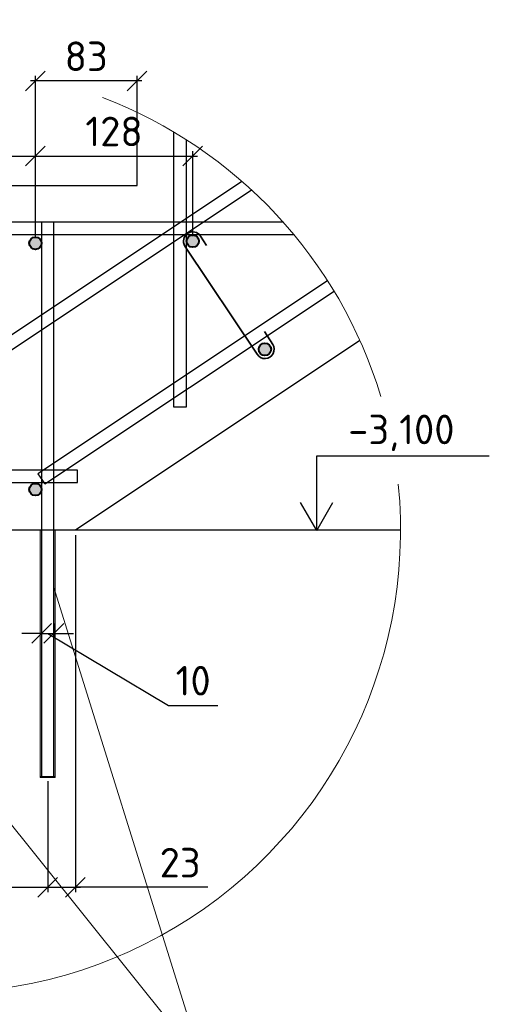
# Model space of a CAD drawing. Header units: millimetres. Extents: x 125896 to 2572636, y -120305 to 130347.
# Tile 76 of 256: x 327917 to 331883, y 31452 to 39450. Entities that reach past the tile are written whole.
import ezdxf

# ---------------------------------------------------------------- set-up
doc = ezdxf.new("R2010")
doc.units = ezdxf.units.MM
doc.linetypes.add('CENTER', pattern=[2, 1.25, -0.25, 0.25, -0.25])
for name, color, linetype, lineweight in [('Арматура', 152, 'Continuous', 40), ('ОСИ', 7, 'CENTER', 15), ('Основная 0.35', 200, 'Continuous', 35), ('Столовая Двери и окна', 7, 'Continuous', 15)]:
    doc.layers.add(name, color=color, linetype=linetype, lineweight=lineweight)
doc.layers.add('Столовая - обозначения', color=7, linetype='Continuous')
doc.layers.add('ФВ-2', color=7, linetype='Continuous')
doc.styles.get("Standard").update_dxf_attribs({"font": 'isocpeur.ttf'})
doc.styles.add('ГОСТ', font='isocpeur.ttf')
doc.dimstyles.new('Осевые', dxfattribs={"dimscale": 0.7, "dimtxt": 450, "dimasz": 400, "dimexe": 100, "dimexo": 100, "dimgap": 100, "dimtad": 1, "dimdec": 0, "dimzin": 0, "dimdsep": 46, "dimtxsty": 'Standard', "dimblk": 'OBLIQUE', "dimcen": 9, "dimdle": 100, "dimazin": 0, "dimtm": 1e-09, "dimtfac": 1, "dimtdec": 0, "dimtofl": 0, "dimtmove": 0, "dimatfit": 3, "dimfxl": 1, "dimtolj": 1, "dimtzin": 0, "dimarcsym": 0})

# ---------------------------------------------------------------- blocks, each defined once
blk = doc.blocks.new('_OBLIQUE')
at = {"color": 0, "linetype": 'ByBlock'}
blk.add_line((-0.5, -0.5), (0.5, 0.5), dxfattribs=at)
blk = doc.blocks.new('*D587')
at = {"layer": 'Defpoints', "color": 0, "linetype": 'ByBlock', "lineweight": 20, "ltscale": 13, "transparency": 16777216}
for p in [(326443.8, 33303.8, 3600), (328143.8, 33303.8, 3600), (328143.8, 32402.9)]:
    blk.add_point(p, dxfattribs=at)
at = {"layer": 'ОСИ', "color": 0, "linetype": 'ByBlock', "lineweight": -2, "ltscale": 13, "transparency": 16777216}
for p, q in [((326443.8, 33263.8), (326443.8, 32362.9)), ((328143.8, 33263.8), (328143.8, 32362.9)), ((326403.8, 32402.9), (328183.8, 32402.9))]:
    blk.add_line(p, q, dxfattribs=at)
at = {"layer": 'ОСИ', "color": 0, "linetype": 'ByBlock', "lineweight": -2, "ltscale": 13, "transparency": 16777216, "xscale": 160, "yscale": 160, "zscale": 160, "rotation": 180}
blk.add_blockref('_OBLIQUE', (326443.8, 32402.9), dxfattribs=at)
at = {"layer": 'ОСИ', "color": 0, "linetype": 'ByBlock', "lineweight": -2, "ltscale": 13, "transparency": 16777216, "xscale": 160, "yscale": 160, "zscale": 160}
blk.add_blockref('_OBLIQUE', (328143.8, 32402.9), dxfattribs=at)
at = {"layer": 'ОСИ', "color": 0, "linetype": 'ByBlock', "ltscale": 13, "transparency": 16777216, "insert": (327293.8, 32602.9), "char_height": 240, "attachment_point": 5}
blk.add_mtext('\\A1;170', dxfattribs=at)
blk = doc.blocks.new('*D588')
at = {"layer": 'Defpoints', "color": 0, "linetype": 'ByBlock', "lineweight": 20, "ltscale": 13, "transparency": 16777216}
for p in [(328368.8, 35303.8, 1800), (328143.8, 33303.8, 3600), (328368.8, 32402.9)]:
    blk.add_point(p, dxfattribs=at)
at = {"layer": 'ОСИ', "color": 0, "linetype": 'ByBlock', "lineweight": -2, "ltscale": 13, "transparency": 16777216}
for p, q in [((328368.8, 35263.8), (328368.8, 32362.9)), ((328143.8, 33263.8), (328143.8, 32362.9)), ((328103.8, 32402.9), (328408.8, 32402.9)), ((329443.1, 32402.9), (328368.8, 32402.9))]:
    blk.add_line(p, q, dxfattribs=at)
at = {"layer": 'ОСИ', "color": 0, "linetype": 'ByBlock', "lineweight": -2, "ltscale": 13, "transparency": 16777216, "xscale": 160, "yscale": 160, "zscale": 160, "rotation": 180}
blk.add_blockref('_OBLIQUE', (328143.8, 32402.9), dxfattribs=at)
at = {"layer": 'ОСИ', "color": 0, "linetype": 'ByBlock', "lineweight": -2, "ltscale": 13, "transparency": 16777216, "xscale": 160, "yscale": 160, "zscale": 160}
blk.add_blockref('_OBLIQUE', (328368.8, 32402.9), dxfattribs=at)
at = {"layer": 'ОСИ', "color": 0, "linetype": 'ByBlock', "ltscale": 13, "transparency": 16777216, "insert": (329219.1, 32602.9), "char_height": 240, "attachment_point": 5}
blk.add_mtext('\\A1;23', dxfattribs=at)
blk = doc.blocks.new('*D591')
at = {"layer": 'Defpoints', "color": 0, "linetype": 'ByBlock', "lineweight": 20, "ltscale": 13, "transparency": 16777216}
for p in [(328043.8, 38341.7), (326338.8, 37633.8, 3600), (328043.8, 37633.8, 3600)]:
    blk.add_point(p, dxfattribs=at)
at = {"layer": 'ОСИ', "color": 0, "linetype": 'ByBlock', "lineweight": -2, "ltscale": 13, "transparency": 16777216}
for p, q in [((326298.8, 38341.7), (328083.8, 38341.7)), ((326338.8, 37673.8), (326338.8, 38381.7)), ((328043.8, 37673.8), (328043.8, 38381.7))]:
    blk.add_line(p, q, dxfattribs=at)
at = {"layer": 'ОСИ', "color": 0, "linetype": 'ByBlock', "lineweight": -2, "ltscale": 13, "transparency": 16777216, "xscale": 160, "yscale": 160, "zscale": 160, "rotation": 180}
blk.add_blockref('_OBLIQUE', (326338.8, 38341.7), dxfattribs=at)
at = {"layer": 'ОСИ', "color": 0, "linetype": 'ByBlock', "lineweight": -2, "ltscale": 13, "transparency": 16777216, "xscale": 160, "yscale": 160, "zscale": 160}
blk.add_blockref('_OBLIQUE', (328043.8, 38341.7), dxfattribs=at)
at = {"layer": 'ОСИ', "color": 0, "linetype": 'ByBlock', "ltscale": 13, "transparency": 16777216, "insert": (327191.3, 38541.7), "char_height": 240, "attachment_point": 5}
blk.add_mtext('\\A1;170', dxfattribs=at)
blk = doc.blocks.new('*D592')
at = {"layer": 'Defpoints', "color": 0, "linetype": 'ByBlock', "lineweight": 20, "ltscale": 13, "transparency": 16777216}
for p in [(329321.1, 38341.7), (328043.8, 37633.8, 3600), (329321.1, 37651.5, 3600)]:
    blk.add_point(p, dxfattribs=at)
at = {"layer": 'ОСИ', "color": 0, "linetype": 'ByBlock', "lineweight": -2, "ltscale": 13, "transparency": 16777216}
for p, q in [((328003.8, 38341.7), (329361.1, 38341.7)), ((328043.8, 37673.8), (328043.8, 38381.7)), ((329321.1, 37691.5), (329321.1, 38381.7))]:
    blk.add_line(p, q, dxfattribs=at)
at = {"layer": 'ОСИ', "color": 0, "linetype": 'ByBlock', "lineweight": -2, "ltscale": 13, "transparency": 16777216, "xscale": 160, "yscale": 160, "zscale": 160, "rotation": 180}
blk.add_blockref('_OBLIQUE', (328043.8, 38341.7), dxfattribs=at)
at = {"layer": 'ОСИ', "color": 0, "linetype": 'ByBlock', "lineweight": -2, "ltscale": 13, "transparency": 16777216, "xscale": 160, "yscale": 160, "zscale": 160}
blk.add_blockref('_OBLIQUE', (329321.1, 38341.7), dxfattribs=at)
at = {"layer": 'ОСИ', "color": 0, "linetype": 'ByBlock', "ltscale": 13, "transparency": 16777216, "insert": (328682.4, 38541.7), "char_height": 240, "attachment_point": 5}
blk.add_mtext('\\A1;128', dxfattribs=at)
blk = doc.blocks.new('*D593')
at = {"layer": 'Defpoints', "color": 0, "linetype": 'ByBlock', "lineweight": 20, "ltscale": 13, "transparency": 16777216}
for p in [(328043.8, 38952.3), (328043.8, 38103.8), (328868.8, 38103.8, 3600)]:
    blk.add_point(p, dxfattribs=at)
at = {"layer": 'ОСИ', "color": 0, "linetype": 'ByBlock', "lineweight": -2, "ltscale": 13, "transparency": 16777216}
for p, q in [((328908.8, 38952.3), (328003.8, 38952.3)), ((328043.8, 38143.8), (328043.8, 38992.3)), ((328868.8, 38143.8), (328868.8, 38992.3))]:
    blk.add_line(p, q, dxfattribs=at)
at = {"layer": 'ОСИ', "color": 0, "linetype": 'ByBlock', "lineweight": -2, "ltscale": 13, "transparency": 16777216, "xscale": 160, "yscale": 160, "zscale": 160, "rotation": 180}
blk.add_blockref('_OBLIQUE', (328043.8, 38952.3), dxfattribs=at)
at = {"layer": 'ОСИ', "color": 0, "linetype": 'ByBlock', "lineweight": -2, "ltscale": 13, "transparency": 16777216, "xscale": 160, "yscale": 160, "zscale": 160}
blk.add_blockref('_OBLIQUE', (328868.8, 38952.3), dxfattribs=at)
at = {"layer": 'ОСИ', "color": 0, "linetype": 'ByBlock', "ltscale": 13, "transparency": 16777216, "insert": (328456.3, 39152.3), "char_height": 240, "attachment_point": 5}
blk.add_mtext('\\A1;83', dxfattribs=at)
blk = doc.blocks.new('*D594')
at = {"layer": 'Defpoints', "color": 0, "linetype": 'ByBlock', "lineweight": 20, "ltscale": 13, "transparency": 16777216}
for p in [(328093.8, 34586.7, 3600), (328193.8, 34586.7, 3600), (328193.8, 34465.3)]:
    blk.add_point(p, dxfattribs=at)
at = {"layer": 'ОСИ', "color": 0, "linetype": 'ByBlock', "lineweight": -2, "ltscale": 13, "transparency": 16777216}
for p, q in [((328093.8, 34546.7), (328093.8, 34425.3)), ((328193.8, 34546.7), (328193.8, 34425.3)), ((328093.8, 34465.3), (327933.8, 34465.3)), ((328093.8, 34465.3), (328193.8, 34465.3)), ((328143.8, 34465.3), (329124.7, 33880.7)), ((328193.8, 34465.3), (328353.8, 34465.3)), ((329124.7, 33880.7), (329524.7, 33880.7))]:
    blk.add_line(p, q, dxfattribs=at)
at = {"layer": 'ОСИ', "color": 0, "linetype": 'ByBlock', "lineweight": -2, "ltscale": 13, "transparency": 16777216, "xscale": 160, "yscale": 160, "zscale": 160}
blk.add_blockref('_OBLIQUE', (328093.8, 34465.3), dxfattribs=at)
at = {"layer": 'ОСИ', "color": 0, "linetype": 'ByBlock', "lineweight": -2, "ltscale": 13, "transparency": 16777216, "xscale": 160, "yscale": 160, "zscale": 160, "rotation": 180}
blk.add_blockref('_OBLIQUE', (328193.8, 34465.3), dxfattribs=at)
at = {"layer": 'ОСИ', "color": 0, "linetype": 'ByBlock', "ltscale": 13, "transparency": 16777216, "insert": (329324.7, 34080.7), "char_height": 240, "attachment_point": 5}
blk.add_mtext('\\A1;10', dxfattribs=at)

msp = doc.modelspace()

# ---------------------------------------------------------------- hatches: boundary and pattern name
at = {"layer": 'Арматура'}
h = msp.add_hatch(color=256, dxfattribs=at)
edge = h.paths.add_edge_path()
edge.add_arc((328043.8, 37633.8), 50, 0, 360)
h = msp.add_hatch(color=256, dxfattribs=at)
edge = h.paths.add_edge_path()
edge.add_arc((329321.1, 37651.5), 50, 0, 360)
h = msp.add_hatch(color=256, dxfattribs=at)
edge = h.paths.add_edge_path()
edge.add_arc((329907.3, 36772.2), 50, 0, 360)
h = msp.add_hatch(color=256, dxfattribs=at)
edge = h.paths.add_edge_path()
edge.add_arc((328043.8, 35633.8), 50, 0, 360)
at = {"layer": 'ФВ-2', "lineweight": 20, "true_color": 0x006272}
h = msp.add_hatch(dxfattribs=at)
h.set_pattern_fill('ANGLE', color=146, scale=2)
h.set_pattern_definition([(0, (-81378.13, -63181.322), (0, 13.97), [10.16, -3.81]), (90, (-81378.13, -63181.322), (-13.97, 9e-16), [10.16, -3.81])])
h.paths.add_polyline_path([(328093.8, 33303.8), (328083.8, 33303.8), (328083.8, 35303.8), (328093.8, 35303.8)])
h.paths.add_polyline_path([(328203.8, 33293.8), (328203.8, 33303.8), (328083.8, 33303.8), (328083.8, 33293.8)])
h.paths.add_polyline_path([(328203.8, 33303.8), (328193.8, 33303.8), (328193.8, 35303.8), (328203.8, 35303.8)])

# ---------------------------------------------------------------- linework, layer by layer
at = {"layer": 'Арматура'}
for centre in [(328043.8, 37633.8, 3600), (329321.1, 37651.5, 3600), (329907.3, 36772.2, 3791.8), (328043.8, 35633.8, 3600)]:
    msp.add_circle(centre, 50, dxfattribs=at)
at = {"layer": 'Основная 0.35'}
for p, q in [((329384.4, 37691.7, 3600), (329432, 37616.7, 3600)), ((329843.9, 36732, 3791.8), (329257.8, 37611.3, 3600)), ((329970.6, 36812.4, 3791.8), (329904, 36917.4, 3791.8))]:
    msp.add_line(p, q, dxfattribs=at)
for centre, start, end in [((329321.1, 37651.5, 3600), 32.40892, 212.40892), ((329907.3, 36772.2, 3791.8), 212.40892, 32.40892)]:
    msp.add_arc(centre, 75, start, end, dxfattribs=at)
at = {"layer": 'Столовая Двери и окна', "color": 18, "lineweight": 30, "true_color": 0x000000}
msp.add_line((330678.5, 36843.6, 1771.1), (328368.8, 35303.8, 1800), dxfattribs=at)
at = {"layer": 'Столовая Двери и окна', "color": 18, "lineweight": 25, "true_color": 0x000000}
for p, q in [((330327.3, 35301.3), (330327.3, 35908.3)), ((330327.3, 35908.3), (331727.8, 35908.3)), ((330327.3, 35301.3), (330195.6, 35527.6)), ((330327.3, 35301.3), (330459, 35527.6))]:
    msp.add_line(p, q, dxfattribs=at)
at = {"layer": 'Столовая Двери и окна', "color": 18, "lineweight": 20, "true_color": 0x000000}
for p, q in [((328193.8, 34838, 3600), (329397.7, 30978.6)), ((329397.7, 30978.6), (326493.8, 34601.1, 3600)), ((328083.8, 33303.8, 3600), (328203.8, 33303.8, 3600))]:
    msp.add_line(p, q, dxfattribs=at)
at = {"layer": 'Столовая Двери и окна', "color": 18, "lineweight": 30, "true_color": 0x000000, "elevation": 3600}
msp.add_lwpolyline([(325868.8, 36103.8), (325868.8, 38103.8), (328868.8, 38103.8), (328868.8, 38696.9)], dxfattribs=at)
at = {"layer": 'Столовая Двери и окна', "color": 146, "lineweight": 30, "true_color": 0x105689}
for points, elevation in [([(329268.8, 38475), (329268.8, 36303.8), (329168.8, 36303.8), (329168.8, 38536.5)], 3600), ([(329721.1, 38136.4), (326108.8, 35728.2), (326164.2, 35645), (329797.9, 38067.4)], 1608.2), ([(330056.8, 37803.8), (326288.9, 37803.8), (326288.9, 37803.8), (326288.9, 37803.8)], 3600), ([(326357.7, 37703.8), (330142.7, 37703.8)], 3600), ([(330416.2, 37329.8), (328065, 35762.3), (328120.5, 35679.1), (330468.7, 37244.6)], 1800), ([(326148.6, 35691.1), (328384.5, 35691.1), (328384.5, 35791.1), (326148.6, 35791.1), (326148.6, 35791.1), (326148.6, 35791.1)], 3600)]:
    msp.add_lwpolyline(points, dxfattribs=dict(at, elevation=elevation))
at = {"layer": 'Столовая Двери и окна', "color": 5, "lineweight": 30, "elevation": 3600}
msp.add_lwpolyline([(328193.8, 37803.8), (328093.8, 37803.8), (328093.8, 33303.8), (328193.8, 33303.8)], close=True, dxfattribs=at)
at = {"layer": 'Столовая Двери и окна', "color": 5, "lineweight": 30}
msp.add_lwpolyline([(331008.2, 35303.8), (323487.5, 35303.8)], dxfattribs=at)
at = {"layer": 'Столовая Двери и окна', "color": 18, "lineweight": 20, "true_color": 0x000000, "elevation": 3600}
for points in [[(328093.8, 33303.8), (328083.8, 33303.8), (328083.8, 35303.8), (328093.8, 35303.8)], [(328203.8, 33303.8), (328193.8, 33303.8), (328193.8, 35303.8), (328203.8, 35303.8)], [(328203.8, 33293.8), (328203.8, 33303.8), (328083.8, 33303.8), (328083.8, 33293.8)]]:
    msp.add_lwpolyline(points, close=True, dxfattribs=at)
at = {"layer": 'Столовая Двери и окна', "color": 18, "lineweight": 20, "true_color": 0x000000}
for start, end in [(16.79413, 69.09066), (165.03656, 5.67826)]:
    msp.add_arc((327247.8, 35303.8), 3760.4, start, end, dxfattribs=at)

# ---------------------------------------------------------------- texts
at = {"insert": (226281.3, 54484), "char_height": 250, "attachment_point": 1, "style": 'ГОСТ'}
msp.add_mtext_dynamic_manual_height_columns('\\A1;\\pi9384.38;{\\H1.5152x;\\P\\pi1250;Общие указания\\P\\pi250;}1.^IРабочая документация разработана в соответствии с заданием на проектирование, требованиями действующих технических регламентов, стандартов, сводов правил и других документов, содержащих установленные требования.\\P2.^IРабочая документация выполнена в соответствии со следующими нормативными и техническими документами:\\P-^IСП 20.13330.2016 "Нагрузки и Воздействия";\\P-^IСП 63.13330.2012 "Бетонные и железобетонные конструкции. Основные положения";\\P-^IСП 22.13330.2016 "Основания зданий и сооружений";\\P-^IСП 45.13330.2012 "Земляные сооружения, основания и фундаменты".\\P3.   За относительную отметку 0,000 принята отметка чистого пола первого этажа.\\P4.^IПеречень видов работ, для которых необходимо составлять акты освидетельствования скрытых работ:\\P-^Iармирование конструкций;\\P-^Iосвидетельствование опалубки перед бетонированием;\\P-^Iвыполнение сварочных работ;\\P-^Iотбор контрольных проб бетона;\\P-^Iсоответствие законченных железобетонных конструкций проекту с отображением качества работ;\\P-^Iустройство монолитных конструкций, выполняемых в зимнее время;  \\P\\pi0;  -    устройство гидроизоляции;\\P\\pi250;-^Iуплотнение грунтов и обратную засыпку.\\PЗапрещается выполнение последующих работ при отсутствии актов освидетельствования предшествующих скрытых работ во всех случаях.\\P\\pi0;        5. Проект рассчитан на производство работ в период положительных температур. В случае выполнения работ при отрицательных температурах необходимо выполнять требования СНиП часть 3 по производству работ и ППР.\\P        6. При минимальной температуре воздуха до минус 15°С допускается: выдерживание бетона в конструкции методом термоса, при предварительном разогреве бетонной смеси, форсированный электроразогрев бетона в конструкции с повторным уплотнением.\\P\\pi250;При минимальной температуре воздуха до минус 25°С допускается: обогрев бетона в греющей опалубке с помощью низкотемпературных электронагревателей, электродный сквозной прогрев бетона, электрообогрев с помощью греющего провода.\\P\\pi0;7. При отрицательной температуре воздуха уплотнение грунта обратной засыпки в траншеях должно \\Pосуществляться до достижения коэффициента уплотнения 0,98. \\PВремя уплотнения грунта в зависимости от температуры воздуха: \\P\\pi250;-^Iпри t{\\H0.7x;\\So^ ;}-5, 90-120 минут; при t{\\H0.7x;\\So^ ;\\H1.42857x;-10, 60-90 минут; }при t{\\H0.7x;\\So^ ;\\H1.42857x;-20, 40-60 минут; }при t{\\H0.7x;\\So^ ;\\H1.42857x;-30, 20-30 минут;\\P\\pi0;Работы по выполнению насыпей и обратных засыпок при отрицательных температурах должны производить с учетом следующих требований:\\P\\pi250;-^Iподготовку поверхности (основания) насыпи и обратных засыпок следует выполнять с полным удалением снега, льда, промерзшего слоя слабого и пучинистого грунта на всю его глубину;\\P-^Iотсыпку в насыпь и обратные засыпки грунтов необходимо производить при их природной влажности и в талом состоянии с содержанием комьев мерзлого грунта, не превышающим требований, приведенных в приложении М СП 45.13330.2017. Свод правил. Земляные сооружения, основания и фундаменты., и, как правило, на не промерзшие ранее отсыпанные и уплотненные слои. В отдельных случаях при согласовании с автором проекта допускается грунты отсыпать на непучинистые грунты, промерзшие на глубину не более 15 см;\\P-^Iпри пониженной влажности отсыпанных грунтов для их уплотнения следует применять более тяжелое грунтоуплотняющее оборудование; \\P-^Iработы по отсыпке и уплотнению каждого слоя должны выполнять в течение одной рабочей смены; - при выполнении насыпей из глинистых грунтов при обильном снеговыпадении все работы должны быть прекращены; - перерывы в работах по выполнению насыпей и обратных засыпок допускаются только при условиях, что за время перерыва глубина промерзания ранее уплотненных пучинистых грунтов не превысит 15 см или на время перерыва ранее уплотненные грунты утепляются специальными средствами (например, маловлажным рыхлым грунтом, который в последующем удаляется); - все работы по отсыпке грунтов и их уплотнению выполняют с повышенной интенсивностью.}', width=20474.372, gutter_width=5800, heights=[24436.9], dxfattribs=at)
at = {"layer": 'Столовая - обозначения', "lineweight": 25}
msp.add_text('-3,100', height=240, dxfattribs=at).set_placement((330583.3, 36001.5))

# ---------------------------------------------------------------- dimensions: what is measured, and where the dimension line sits
at = {"layer": 'ОСИ', "linetype": 'ByBlock', "ltscale": 13}
for base, p1, p2, picture, middle in [((328043.7738247, 38952.3359922), (328868.7738247, 38103.8151614, 3599.99997), (328043.7738247, 38103.8151614), '*D593', (328456.2738247, 39152.3359922)), ((328043.7738247, 38341.7067661), (326338.7738247, 37633.8151614, 3599.99997), (328043.7738247, 37633.8151614, 3599.99997), '*D591', (327191.2738247, 38541.7067661)), ((329321.1, 38341.7), (328043.8, 37633.8, 3600), (329321.1, 37651.5, 3600), '*D592', (328682.4, 38541.7)), ((328143.8, 32402.9), (326443.8, 33303.8, 3600), (328143.8, 33303.8, 3600), '*D587', (327293.8, 32602.9))]:
    dim = msp.add_linear_dim(base=base, p1=p1, p2=p2, dimstyle='Осевые', override={"dimscale": 0.8, "dimtxt": 300, "dimasz": 200, "dimexe": 50, "dimexo": 50, "dimlfac": 0.1, "dimdle": 50, "dimtmove": 1}, dxfattribs=at)
    dim.commit()
    dim.dimension.update_dxf_attribs({"geometry": picture, "text_midpoint": middle})
for base, p1, p2, picture, middle in [((328368.7738247, 32402.88494), (328143.7738247, 33303.8151614, 3599.99997), (328368.7738247, 35303.8151614, 1799.999985), '*D588', (329219.1159112, 32400.25994)), ((328193.8, 34465.3), (328093.8, 34586.7, 3600), (328193.8, 34586.7, 3600), '*D594', (329204.7, 33880.7))]:
    dim = msp.add_linear_dim(base=base, p1=p1, p2=p2, dimstyle='Осевые', override={"dimscale": 0.8, "dimtxt": 300, "dimasz": 200, "dimexe": 50, "dimexo": 50, "dimlfac": 0.1, "dimdle": 50, "dimtmove": 1}, dxfattribs=at)
    dim.commit()
    dim.dimension.update_dxf_attribs({"geometry": picture, "text_midpoint": middle, "dimtype": 160})

doc.saveas('drawing.dxf')
